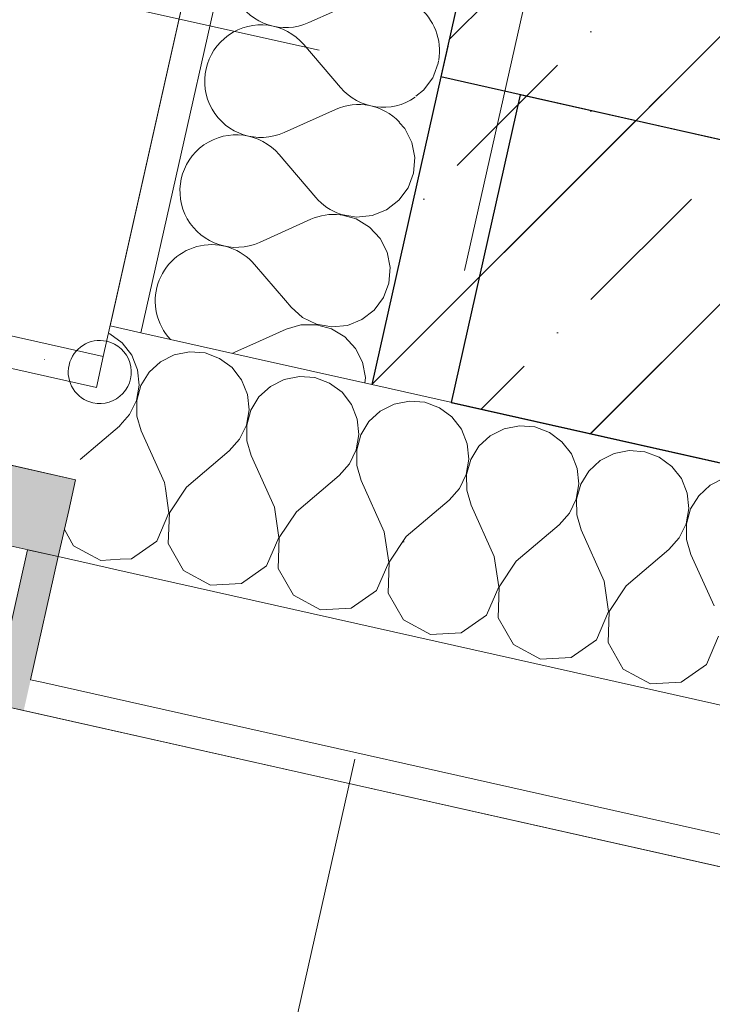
# Model space of a CAD drawing. Header units: millimetres. Extents: x -7218036 to -6523761, y 6117771 to 6337028.
# Tile 73 of 223: x -7150510 to -7150070, y 6128378 to 6129003. Entities that reach past the tile are written whole.
import ezdxf
from ezdxf.enums import TextEntityAlignment as Align

# ---------------------------------------------------------------- set-up
doc = ezdxf.new("R2010")
doc.units = ezdxf.units.MM
doc.header["$MEASUREMENT"] = 0
doc.linetypes.add('Dot & Dashed', pattern=[200, 100, -50, 0, -50])
doc.linetypes.add('Штрихпунктирная', pattern=[670.277762, 352.777767, -176.388884, 0, -141.111112])
for name, color, linetype in [('S - квартира_помещение.АР', 7, 'Continuous'), ('АР-Ограждения _балкона _ лоджии.АР', 7, 'Continuous'), ('АР-Стены внешние_Балконы _ лоджии.АР', 7, 'Continuous'), ('АР-Стены_внешние_.АР', 7, 'Continuous'), ('АР-Стены_внутренние_пилоны.АР', 7, 'Continuous'), ('АР-Чертеж-Оси_Осевые размеры.АР', 7, 'Continuous')]:
    doc.layers.add(name, color=color, linetype=linetype)
for name, color, linetype, lineweight in [('АР-Ограждения _балкона _ лоджии.АР_Ном._пера__1', 7, 'Continuous', 0), ('АР-Стены внешние_Балконы _ лоджии.АР_Ном._пера__1', 7, 'Continuous', 0), ('АР-Стены_внешние_.АР_Ном._пера__1', 7, 'Continuous', 30), ('АР-Стены_внешние_.АР_Ном._пера__120', 7, 'Continuous', 0), ('АР-Стены_внутренние_пилоны.АР_Ном._пера__1', 7, 'Continuous', 15), ('АР-Чертеж-Оси_Осевые размеры.АР_Ном._пера__120', 7, 'Continuous', 0), ('Окна Archicad_Ном._пера__120', 7, 'Continuous', 0)]:
    doc.layers.add(name, color=color, linetype=linetype, lineweight=lineweight)
doc.styles.add('РЎР“Р•РќР•Р\xa0Р\x98Р\xa0_РЎРўР\x98Р›Р¬_2', font='GOTHIC.TTF')
pattern_1 = [(45, (-6566190.34, 6562677.8), (-84.852814, 84.852814), []), (45, (-6566232.77, 6562720.22), (-84.852814, 84.852814), [90, -30, 0, -30])]

# ---------------------------------------------------------------- blocks, each defined once
blk = doc.blocks.new('*X74', base_point=(-6566190.34, 6562677.79))
at = {"layer": 'АР-Стены_внешние_.АР_Ном._пера__1', "color": 7, "linetype": 'Continuous', "lineweight": 0}
for p, q in [((-7150452.47, 6128803.64), (-7150453.22, 6128803.92)), ((-7150444.54, 6128797.78), (-7150452.47, 6128803.64)), ((-7150438.52, 6128789.99), (-7150444.54, 6128797.78)), ((-7150436.81, 6128785.71), (-7150438.52, 6128789.99)), ((-7150471.19, 6128723.88), (-7150446.34, 6128745.09)), ((-7150446.34, 6128745.09), (-7150445.79, 6128745.7)), ((-7150481.17, 6128679.46), (-7150475.3, 6128669.21)), ((-7150475.3, 6128669.21), (-7150464.31, 6128663.24))]:
    blk.add_line(p, q, dxfattribs=at)
blk = doc.blocks.new('*X75', base_point=(-6566190.34, 6562677.79))
at = {"layer": 'АР-Стены_внешние_.АР_Ном._пера__1', "color": 7, "linetype": 'Continuous', "lineweight": 0}
for p, q in [((-7150401.82, 6128792.26), (-7150411.49, 6128790.36)), ((-7150392, 6128791.45), (-7150401.82, 6128792.26)), ((-7150382.78, 6128787.99), (-7150392, 6128791.45)), ((-7150434.85, 6128780.84), (-7150436.81, 6128785.71)), ((-7150420.27, 6128785.89), (-7150427.5, 6128779.19)), ((-7150411.49, 6128790.36), (-7150420.27, 6128785.89)), ((-7150374.85, 6128782.13), (-7150382.78, 6128787.99)), ((-7150433.83, 6128771.04), (-7150434.85, 6128780.84)), ((-7150427.5, 6128779.19), (-7150432.61, 6128770.77)), ((-7150371.2, 6128777.41), (-7150374.85, 6128782.13)), ((-7150435.52, 6128761.33), (-7150433.83, 6128771.04)), ((-7150432.61, 6128770.77), (-7150435.24, 6128761.27)), ((-7150439.8, 6128752.46), (-7150435.52, 6128761.33)), ((-7150435.24, 6128761.27), (-7150435.16, 6128751.42)), ((-7150445.79, 6128745.7), (-7150439.8, 6128752.46)), ((-7150435.16, 6128751.42), (-7150432.4, 6128741.96)), ((-7150417.75, 6128709.39), (-7150432.4, 6128741.96)), ((-7150417.17, 6128705.38), (-7150417.75, 6128709.39)), ((-7150464.31, 6128663.24), (-7150458.15, 6128659.89)), ((-7150458.15, 6128659.89), (-7150445.75, 6128660.59))]:
    blk.add_line(p, q, dxfattribs=at)
blk = doc.blocks.new('*X76', base_point=(-6566190.34, 6562677.79))
at = {"layer": 'АР-Стены_внешние_.АР_Ном._пера__1', "color": 7, "linetype": 'Continuous', "lineweight": 0}
for p, q in [((-7150368.83, 6128774.34), (-7150371.2, 6128777.41)), ((-7150365.16, 6128765.19), (-7150368.83, 6128774.34)), ((-7150341.8, 6128774.71), (-7150350.58, 6128770.24)), ((-7150332.13, 6128776.61), (-7150341.8, 6128774.71)), ((-7150322.31, 6128775.8), (-7150332.13, 6128776.61)), ((-7150313.08, 6128772.33), (-7150322.31, 6128775.8)), ((-7150350.58, 6128770.24), (-7150357.8, 6128763.54)), ((-7150305.16, 6128766.48), (-7150313.08, 6128772.33)), ((-7150299.13, 6128758.68), (-7150305.16, 6128766.48)), ((-7150364.13, 6128755.39), (-7150365.16, 6128765.19)), ((-7150357.8, 6128763.54), (-7150362.92, 6128755.12)), ((-7150262.44, 6128760.96), (-7150272.1, 6128759.06)), ((-7150252.62, 6128760.15), (-7150262.44, 6128760.96)), ((-7150243.39, 6128756.68), (-7150252.62, 6128760.15)), ((-7150365.82, 6128745.68), (-7150364.13, 6128755.39)), ((-7150362.92, 6128755.12), (-7150365.54, 6128745.62)), ((-7150295.47, 6128749.54), (-7150299.13, 6128758.68)), ((-7150280.89, 6128754.59), (-7150288.11, 6128747.88)), ((-7150272.1, 6128759.06), (-7150280.89, 6128754.59)), ((-7150235.47, 6128750.83), (-7150243.39, 6128756.68)), ((-7150294.44, 6128739.74), (-7150295.47, 6128749.54)), ((-7150288.11, 6128747.88), (-7150293.23, 6128739.46)), ((-7150229.44, 6128743.03), (-7150235.47, 6128750.83)), ((-7150370.1, 6128736.81), (-7150365.82, 6128745.68)), ((-7150365.54, 6128745.62), (-7150365.47, 6128735.76)), ((-7150225.77, 6128733.89), (-7150229.44, 6128743.03)), ((-7150202.41, 6128743.41), (-7150211.19, 6128738.93)), ((-7150192.74, 6128745.31), (-7150202.41, 6128743.41)), ((-7150182.92, 6128744.5), (-7150192.74, 6128745.31)), ((-7150173.7, 6128741.03), (-7150182.92, 6128744.5)), ((-7150376.65, 6128729.44), (-7150370.1, 6128736.81)), ((-7150365.47, 6128735.76), (-7150362.71, 6128726.31)), ((-7150296.13, 6128730.03), (-7150294.44, 6128739.74)), ((-7150293.23, 6128739.46), (-7150295.85, 6128729.97)), ((-7150211.19, 6128738.93), (-7150218.42, 6128732.23)), ((-7150165.77, 6128735.18), (-7150173.7, 6128741.03)), ((-7150159.75, 6128727.38), (-7150165.77, 6128735.18)), ((-7150403.81, 6128706.25), (-7150376.65, 6128729.44)), ((-7150300.41, 6128721.15), (-7150296.13, 6128730.03)), ((-7150295.85, 6128729.97), (-7150295.78, 6128720.11)), ((-7150224.75, 6128724.09), (-7150225.77, 6128733.89)), ((-7150218.42, 6128732.23), (-7150223.54, 6128723.81)), ((-7150123.05, 6128729.66), (-7150132.72, 6128727.75)), ((-7150113.23, 6128728.84), (-7150123.05, 6128729.66)), ((-7150348.06, 6128693.73), (-7150362.71, 6128726.31)), ((-7150226.44, 6128714.38), (-7150224.75, 6128724.09)), ((-7150223.54, 6128723.81), (-7150226.16, 6128714.31)), ((-7150156.08, 6128718.23), (-7150159.75, 6128727.38)), ((-7150141.5, 6128723.28), (-7150148.72, 6128716.58)), ((-7150132.72, 6128727.75), (-7150141.5, 6128723.28)), ((-7150104.01, 6128725.38), (-7150113.23, 6128728.84)), ((-7150096.08, 6128719.53), (-7150104.01, 6128725.38)), ((-7150306.95, 6128713.78), (-7150300.41, 6128721.15)), ((-7150295.78, 6128720.11), (-7150293.01, 6128710.65)), ((-7150155.06, 6128708.43), (-7150156.08, 6128718.23)), ((-7150148.72, 6128716.58), (-7150153.84, 6128708.16)), ((-7150090.05, 6128711.73), (-7150096.08, 6128719.53)), ((-7150334.12, 6128690.6), (-7150306.95, 6128713.78)), ((-7150278.37, 6128678.08), (-7150293.01, 6128710.65)), ((-7150230.72, 6128705.5), (-7150226.44, 6128714.38)), ((-7150226.16, 6128714.31), (-7150226.08, 6128704.46)), ((-7150086.39, 6128702.58), (-7150090.05, 6128711.73)), ((-7150063.03, 6128712.1), (-7150071.81, 6128707.63)), ((-7150414.92, 6128690.07), (-7150417.17, 6128705.38)), ((-7150403.81, 6128706.25), (-7150414.64, 6128690.01)), ((-7150237.26, 6128698.13), (-7150230.72, 6128705.5)), ((-7150226.08, 6128704.46), (-7150223.32, 6128695)), ((-7150156.75, 6128698.73), (-7150155.06, 6128708.43)), ((-7150153.84, 6128708.16), (-7150156.47, 6128698.66)), ((-7150071.81, 6128707.63), (-7150079.03, 6128700.93)), ((-7150264.43, 6128674.95), (-7150237.26, 6128698.13)), ((-7150161.03, 6128689.85), (-7150156.75, 6128698.73)), ((-7150156.47, 6128698.66), (-7150156.39, 6128688.81)), ((-7150085.36, 6128692.78), (-7150086.39, 6128702.58)), ((-7150079.03, 6128700.93), (-7150084.15, 6128692.51)), ((-7150345.22, 6128674.42), (-7150348.06, 6128693.73)), ((-7150208.68, 6128662.43), (-7150223.32, 6128695)), ((-7150087.05, 6128683.07), (-7150085.36, 6128692.78)), ((-7150084.15, 6128692.51), (-7150086.77, 6128683.01)), ((-7150422.66, 6128672.15), (-7150414.92, 6128690.07)), ((-7150414.64, 6128690.01), (-7150415.3, 6128670.5)), ((-7150334.12, 6128690.6), (-7150344.94, 6128674.36)), ((-7150167.57, 6128682.48), (-7150161.03, 6128689.85)), ((-7150156.39, 6128688.81), (-7150153.63, 6128679.35)), ((-7150194.74, 6128659.3), (-7150167.57, 6128682.48)), ((-7150138.98, 6128646.78), (-7150153.63, 6128679.35)), ((-7150091.33, 6128674.2), (-7150087.05, 6128683.07)), ((-7150086.77, 6128683.01), (-7150086.7, 6128673.16)), ((-7150352.97, 6128656.5), (-7150345.22, 6128674.42)), ((-7150344.94, 6128674.36), (-7150345.61, 6128654.85)), ((-7150275.53, 6128658.77), (-7150278.37, 6128678.08)), ((-7150264.43, 6128674.95), (-7150275.25, 6128658.71)), ((-7150097.88, 6128666.83), (-7150091.33, 6128674.2)), ((-7150086.7, 6128673.16), (-7150083.94, 6128663.7)), ((-7150438.66, 6128660.98), (-7150422.66, 6128672.15)), ((-7150415.3, 6128670.5), (-7150405.61, 6128653.56)), ((-7150125.04, 6128643.65), (-7150097.88, 6128666.83)), ((-7150445.75, 6128660.59), (-7150438.66, 6128660.98)), ((-7150205.84, 6128643.12), (-7150208.68, 6128662.43)), ((-7150069.29, 6128631.13), (-7150083.94, 6128663.7)), ((-7150368.97, 6128645.33), (-7150352.97, 6128656.5)), ((-7150345.61, 6128654.85), (-7150335.92, 6128637.91)), ((-7150283.27, 6128640.85), (-7150275.53, 6128658.77)), ((-7150275.25, 6128658.71), (-7150275.92, 6128639.2)), ((-7150194.74, 6128659.3), (-7150205.56, 6128643.05)), ((-7150405.61, 6128653.56), (-7150388.46, 6128644.24)), ((-7150388.46, 6128644.24), (-7150368.97, 6128645.33)), ((-7150213.58, 6128625.2), (-7150205.84, 6128643.12)), ((-7150205.56, 6128643.05), (-7150206.22, 6128623.55)), ((-7150136.15, 6128627.47), (-7150138.98, 6128646.78)), ((-7150125.04, 6128643.65), (-7150135.87, 6128627.4)), ((-7150335.92, 6128637.91), (-7150318.77, 6128628.59)), ((-7150299.28, 6128629.68), (-7150283.27, 6128640.85)), ((-7150275.92, 6128639.2), (-7150266.22, 6128622.26)), ((-7150318.77, 6128628.59), (-7150299.28, 6128629.68)), ((-7150229.58, 6128614.03), (-7150213.58, 6128625.2)), ((-7150206.22, 6128623.55), (-7150196.53, 6128606.6)), ((-7150143.89, 6128609.55), (-7150136.15, 6128627.47)), ((-7150135.87, 6128627.4), (-7150136.53, 6128607.9)), ((-7150266.22, 6128622.26), (-7150249.07, 6128612.94)), ((-7150249.07, 6128612.94), (-7150229.58, 6128614.03)), ((-7150074.19, 6128593.9), (-7150066.45, 6128611.81)), ((-7150196.53, 6128606.6), (-7150179.38, 6128597.28)), ((-7150159.89, 6128598.37), (-7150143.89, 6128609.55)), ((-7150136.53, 6128607.9), (-7150126.84, 6128590.95)), ((-7150179.38, 6128597.28), (-7150159.89, 6128598.37)), ((-7150090.2, 6128582.72), (-7150074.19, 6128593.9)), ((-7150126.84, 6128590.95), (-7150109.69, 6128581.63)), ((-7150109.69, 6128581.63), (-7150090.2, 6128582.72))]:
    blk.add_line(p, q, dxfattribs=at)
blk = doc.blocks.new('Стена_8_7', base_point=(-7146020.98, 6128018.44))
at = {"layer": 'АР-Стены_внешние_.АР_Ном._пера__1', "color": 7, "linetype": 'Continuous', "lineweight": 0}
for p, q in [((-7150242.47, 6128966.51), (-7150238.08, 6128986.02)), ((-7150286.29, 6128771.37), (-7150242.47, 6128966.51)), ((-7150465.51, 6128657.88), (-7150485.03, 6128662.27)), ((-7150449.74, 6128654.34), (-7150465.51, 6128657.88)), ((-7150449.74, 6128654.34), (-7149263.93, 6128388.03)), ((-7150495.5, 6128582.63), (-7150502.56, 6128584.21)), ((-7150495.5, 6128582.63), (-7149281.46, 6128309.97))]:
    blk.add_line(p, q, dxfattribs=at)
at = {"layer": 'АР-Стены_внешние_.АР_Ном._пера__1', "color": 7, "linetype": 'Continuous', "lineweight": 30}
for p, q in [((-7150238.08, 6128986.02), (-7150242.47, 6128966.51)), ((-7150242.47, 6128966.51), (-7150286.29, 6128771.37))]:
    blk.add_line(p, q, dxfattribs=at)
at = {"layer": 'АР-Стены_внешние_.АР_Ном._пера__1', "color": 7, "linetype": 'Continuous', "lineweight": 15}
for p, q in [((-7150432.65, 6128804.24), (-7150452.16, 6128808.62)), ((-7150363.93, 6128788.81), (-7150432.65, 6128804.24)), ((-7150363.93, 6128788.81), (-7150286.29, 6128771.37)), ((-7150286.29, 6128771.37), (-7150042.37, 6128716.59))]:
    blk.add_line(p, q, dxfattribs=at)
at = {"layer": 'АР-Стены_внешние_.АР_Ном._пера__1', "color": 7, "linetype": 'Continuous', "lineweight": 0, "flags": 128}
blk.add_lwpolyline([(-7150506.94, 6128564.7), (-7149285.84, 6128290.46)], dxfattribs=at)
at = {"layer": 'АР-Стены_внешние_.АР', "color": 7, "lineweight": 0}
for name in ['*X74', '*X75', '*X76']:
    blk.add_blockref(name, (-6566190.34, 6562677.79), dxfattribs=at)
blk = doc.blocks.new('Стена_138_7', base_point=(-7149209.14, 6128631.99))
at = {"layer": 'АР-Стены_внутренние_пилоны.АР', "linetype": 'Continuous', "lineweight": 0, "true_color": 0x000000}
h = blk.add_hatch(dxfattribs=at)
h.set_pattern_fill('ЖЕЛЕЗОБЕТОН__PROJECT__0007', color=18, style=0, pattern_type=2)
h.set_pattern_definition(pattern_1)
h.paths.add_polyline_path([(-7149187.23, 6128729.56), (-7150192.19, 6128955.25), (-7150236.02, 6128760.11), (-7149231.05, 6128534.42)])
at = {"layer": 'АР-Стены_внутренние_пилоны.АР_Ном._пера__1', "color": 7, "linetype": 'Continuous', "lineweight": 30, "flags": 128}
for points in [[(-7150192.19, 6128955.25), (-7150236.02, 6128760.11)], [(-7149187.23, 6128729.56), (-7150192.19, 6128955.25)], [(-7150236.02, 6128760.11), (-7149231.05, 6128534.42)]]:
    blk.add_lwpolyline(points, dxfattribs=at)
blk = doc.blocks.new('Стена_145_7', base_point=(-7149998.55, 6128911.69))
at = {"layer": 'АР-Стены_внешние_.АР', "linetype": 'Continuous', "lineweight": 0, "true_color": 0x000000}
h = blk.add_hatch(dxfattribs=at)
h.set_pattern_fill('ЖЕЛЕЗОБЕТОН__PROJECT__0007', color=18, style=0, pattern_type=2)
h.set_pattern_definition(pattern_1)
h.paths.add_polyline_path([(-7149998.55, 6128911.69), (-7149742.17, 6130053.29), (-7149986.09, 6130108.08), (-7150242.48, 6128966.47)])
h = blk.add_hatch(dxfattribs=at)
h.set_pattern_fill('ЖЕЛЕЗОБЕТОН__PROJECT__0007', color=18, style=0, pattern_type=2)
h.set_pattern_definition(pattern_1)
h.paths.add_polyline_path([(-7149994.16, 6128931.24), (-7150238.08, 6128986.02), (-7150242.47, 6128966.51), (-7149998.54, 6128911.73)])
h = blk.add_hatch(dxfattribs=at)
h.set_pattern_fill('ЖЕЛЕЗОБЕТОН__PROJECT__0007', color=18, style=0, pattern_type=2)
h.set_pattern_definition(pattern_1)
h.paths.add_polyline_path([(-7149998.54, 6128911.73), (-7150242.47, 6128966.51), (-7150286.29, 6128771.37), (-7150042.37, 6128716.59)])
at = {"layer": 'АР-Стены_внешние_.АР_Ном._пера__1', "color": 7, "linetype": 'Continuous', "lineweight": 30}
for p, q in [((-7150238.08, 6128986.02), (-7150242.47, 6128966.51)), ((-7150242.47, 6128966.51), (-7150286.29, 6128771.37))]:
    blk.add_line(p, q, dxfattribs=at)
at = {"layer": 'АР-Стены_внешние_.АР_Ном._пера__1', "color": 7, "linetype": 'Continuous', "lineweight": 15}
blk.add_line((-7150286.29, 6128771.37), (-7150042.37, 6128716.59), dxfattribs=at)
at = {"layer": 'АР-Стены_внешние_.АР_Ном._пера__1', "color": 7, "linetype": 'Continuous', "lineweight": 30, "flags": 128}
for points in [[(-7149986.09, 6130108.08), (-7150242.48, 6128966.47)], [(-7149998.55, 6128911.69), (-7150242.48, 6128966.47)]]:
    blk.add_lwpolyline(points, dxfattribs=at)
blk = doc.blocks.new('*X333', base_point=(-6566190.34, 6562677.79))
at = {"layer": 'АР-Стены_внешние_.АР_Ном._пера__1', "color": 7, "linetype": 'Continuous', "lineweight": 0}
for p, q in [((-7150247.05, 6128967.54), (-7150244.18, 6128975.18)), ((-7150244.18, 6128975.18), (-7150244.06, 6128976.66))]:
    blk.add_line(p, q, dxfattribs=at)
blk = doc.blocks.new('*X334', base_point=(-6566190.34, 6562677.79))
at = {"layer": 'АР-Стены_внешние_.АР_Ном._пера__1', "color": 7, "linetype": 'Continuous', "lineweight": 0}
for p, q in [((-7150247.64, 6128965.95), (-7150247.05, 6128967.54)), ((-7150253.5, 6128958.02), (-7150247.64, 6128965.95)), ((-7150258.34, 6128954.29), (-7150253.5, 6128958.02)), ((-7150265.39, 6128933.75), (-7150268.98, 6128937.61)), ((-7150260.92, 6128924.97), (-7150265.39, 6128933.75)), ((-7150259.02, 6128915.3), (-7150260.92, 6128924.97)), ((-7150259.83, 6128905.48), (-7150259.02, 6128915.3)), ((-7150263.3, 6128896.26), (-7150259.83, 6128905.48)), ((-7150269.15, 6128888.33), (-7150263.3, 6128896.26)), ((-7150276.95, 6128882.31), (-7150269.15, 6128888.33)), ((-7150305.67, 6128879.02), (-7150306.37, 6128879.02)), ((-7150306.05, 6128879.52), (-7150305.6, 6128879.31)), ((-7150296.17, 6128876.4), (-7150305.67, 6128879.02)), ((-7150305.6, 6128879.31), (-7150295.89, 6128877.61)), ((-7150286.09, 6128878.64), (-7150276.95, 6128882.31)), ((-7150287.75, 6128871.28), (-7150296.17, 6128876.4)), ((-7150295.89, 6128877.61), (-7150286.09, 6128878.64)), ((-7150281.05, 6128864.06), (-7150287.75, 6128871.28)), ((-7150276.57, 6128855.28), (-7150281.05, 6128864.06)), ((-7150274.67, 6128845.61), (-7150276.57, 6128855.28)), ((-7150275.48, 6128835.79), (-7150274.67, 6128845.61)), ((-7150278.95, 6128826.57), (-7150275.48, 6128835.79)), ((-7150341.07, 6128824.63), (-7150337.5, 6128820.43)), ((-7150284.8, 6128818.64), (-7150278.95, 6128826.57)), ((-7150337.5, 6128820.43), (-7150330.13, 6128813.89)), ((-7150292.6, 6128812.61), (-7150284.8, 6128818.64)), ((-7150330.13, 6128813.89), (-7150321.25, 6128809.61)), ((-7150301.75, 6128808.95), (-7150292.6, 6128812.61)), ((-7150357.48, 6128798.92), (-7150340.63, 6128806.5)), ((-7150331.17, 6128809.26), (-7150340.63, 6128806.5)), ((-7150321.32, 6128809.33), (-7150331.17, 6128809.26)), ((-7150311.82, 6128806.71), (-7150321.32, 6128809.33)), ((-7150321.25, 6128809.61), (-7150311.55, 6128807.92)), ((-7150303.4, 6128801.59), (-7150311.82, 6128806.71)), ((-7150311.55, 6128807.92), (-7150301.75, 6128808.95)), ((-7150296.7, 6128794.37), (-7150303.4, 6128801.59)), ((-7150292.23, 6128785.59), (-7150296.7, 6128794.37)), ((-7150290.32, 6128775.92), (-7150292.23, 6128785.59)), ((-7150290.62, 6128772.34), (-7150290.32, 6128775.92))]:
    blk.add_line(p, q, dxfattribs=at)
blk = doc.blocks.new('*X335', base_point=(-6566190.34, 6562677.79))
at = {"layer": 'АР-Стены_внешние_.АР_Ном._пера__1', "color": 7, "linetype": 'Continuous', "lineweight": 0}
for p, q in [((-7150326.25, 6129000.93), (-7150293.67, 6129015.57)), ((-7150329.38, 6128986.99), (-7150306.19, 6128959.82)), ((-7150341.9, 6128931.23), (-7150309.33, 6128945.88)), ((-7150345.03, 6128917.3), (-7150321.85, 6128890.13)), ((-7150357.55, 6128861.54), (-7150324.98, 6128876.19)), ((-7150360.68, 6128847.6), (-7150341.07, 6128824.63)), ((-7150373.2, 6128791.85), (-7150357.48, 6128798.92))]:
    blk.add_line(p, q, dxfattribs=at)
for centre, start, end in [((-7150340.89, 6129033.5), 40.47248, 294.21228), ((-7150279.03, 6128983), 350.40234, 114.21228), ((-7150356.54, 6128963.81), 40.47248, 294.21228), ((-7150279.03, 6128983), 220.47248, 304.51208), ((-7150294.68, 6128913.31), 43.53488, 114.21228), ((-7150372.2, 6128894.11), 40.47248, 294.21228), ((-7150294.68, 6128913.31), 220.47248, 251.37955), ((-7150310.33, 6128843.62), 83.53977, 114.21228), ((-7150387.85, 6128824.42), 40.47248, 223.05338), ((-7150387.85, 6128824.42), 291.63138, 294.21228)]:
    blk.add_arc(centre, 35.71, start, end, dxfattribs=at)
blk = doc.blocks.new('Стена_147_7', base_point=(-7150012.38, 6129990.99))
at = {"layer": 'АР-Стены_внешние_.АР', "linetype": 'Continuous', "lineweight": 0, "true_color": 0x000000}
h = blk.add_hatch(dxfattribs=at)
h.set_pattern_fill('ШТУКАТУРКА__ГИПС_01_0007', color=18, style=0, pattern_type=2)
h.set_pattern_definition([(45, (-6566190.34, 6563027.8), (-111.369318, 111.369318), [0, -105, 0, -157.5]), (110, (-6565840.34, 6563027.8), (148.001588, 53.868173), [0, -77, 0, -133])])
h.paths.add_polyline_path([(-7150432.65, 6128804.24), (-7150217.9, 6129760.43), (-7150237.42, 6129764.81), (-7150452.16, 6128808.62)])
at = {"layer": 'АР-Стены_внешние_.АР_Ном._пера__1', "color": 7, "linetype": 'Continuous', "lineweight": 0}
for p, q in [((-7150217.9, 6129760.43), (-7150432.65, 6128804.24)), ((-7150242.47, 6128966.51), (-7150238.08, 6128986.02)), ((-7150286.29, 6128771.37), (-7150242.47, 6128966.51))]:
    blk.add_line(p, q, dxfattribs=at)
at = {"layer": 'АР-Стены_внешние_.АР_Ном._пера__1', "color": 7, "linetype": 'Continuous', "lineweight": 15}
for p, q in [((-7150432.65, 6128804.24), (-7150452.16, 6128808.62)), ((-7150363.93, 6128788.81), (-7150432.65, 6128804.24)), ((-7150363.93, 6128788.81), (-7150286.29, 6128771.37))]:
    blk.add_line(p, q, dxfattribs=at)
at = {"layer": 'АР-Стены_внешние_.АР_Ном._пера__1', "color": 7, "linetype": 'Continuous', "lineweight": 0, "flags": 128}
for points in [[(-7150237.42, 6129764.81), (-7150452.16, 6128808.62)], [(-7150238.08, 6128986.02), (-7150071.55, 6129727.55)]]:
    blk.add_lwpolyline(points, dxfattribs=at)
at = {"layer": 'АР-Стены_внешние_.АР', "color": 7, "lineweight": 0}
for name in ['*X335', '*X333', '*X334']:
    blk.add_blockref(name, (-6566190.34, 6562677.79), dxfattribs=at)
blk = doc.blocks.new('Ограждение_5_7', base_point=(-6566190.34, 6562677.79))
at = {"layer": 'АР-Ограждения _балкона _ лоджии.АР_Ном._пера__1', "color": 7, "linetype": 'Dot & Dashed', "lineweight": 0}
blk.add_line((-7152983.17, 6129346.3), (-7150458.73, 6128779.35), dxfattribs=at)
at = {"layer": 'АР-Ограждения _балкона _ лоджии.АР_Ном._пера__1', "color": 7, "linetype": 'Continuous', "lineweight": 0, "flags": 128}
blk.add_lwpolyline([(-7152980.98, 6129356.05), (-7152985.36, 6129336.54), (-7150460.92, 6128769.59), (-7150456.54, 6128789.11)], close=True, dxfattribs=at)
blk.add_lwpolyline([(-7150463.12, 6128759.84, 1), (-7150454.35, 6128798.87, 1)], format="xyb", close=True, dxfattribs=at)
blk = doc.blocks.new('Стандартный Маркер Сетки[12]_7', base_point=(-7146699.22, 6144553.53))
at = {"layer": 'АР-Чертеж-Оси_Осевые размеры.АР_Ном._пера__120', "color": 7, "linetype": 'Штрихпунктирная', "lineweight": 0}
blk.add_line((-7146918.35, 6143577.84), (-7151476.99, 6123280.66), dxfattribs=at)
at = {"layer": 'АР-Чертеж-Оси_Осевые размеры.АР_Ном._пера__120', "color": 7, "lineweight": 0, "style": 'РЎР“Р•РќР•Р\xa0Р\x98Р\xa0_РЎРўР\x98Р›Р¬_2'}
blk.add_attdef('AC_MarkerText_1', text='', height=350, rotation=347.34172, dxfattribs=at).set_placement((-7151735.77, 6121998.19), align=Align.TOP_CENTER)
blk = doc.blocks.new('Стандартный Маркер Сетки[75]_7', base_point=(-7146699.22, 6144553.53))
at = {"layer": 'АР-Чертеж-Оси_Осевые размеры.АР_Ном._пера__120', "color": 7, "linetype": 'Штрихпунктирная', "lineweight": 0}
blk.add_line((-7146918.35, 6143577.84), (-7151476.99, 6123280.66), dxfattribs=at)
at = {"layer": 'АР-Чертеж-Оси_Осевые размеры.АР_Ном._пера__120', "color": 7, "lineweight": 0, "style": 'РЎР“Р•РќР•Р\xa0Р\x98Р\xa0_РЎРўР\x98Р›Р¬_2'}
blk.add_attdef('AC_MarkerText_1', text='', height=350, rotation=347.34172, dxfattribs=at).set_placement((-7151735.77, 6121998.19), align=Align.TOP_CENTER)
blk = doc.blocks.new('Горизонтальное Многостворчатое Окно 23[19]_7', base_point=(-6566190.34, 6562677.79))
at = {"layer": 'Окна Archicad_Ном._пера__120', "linetype": 'Continuous', "lineweight": 0, "true_color": 0xffffff}
blk.add_hatch(color=7, dxfattribs=at).paths.add_polyline_path([(-7150485.03, 6128662.27), (-7150474.07, 6128711.05), (-7150522.86, 6128722.01), (-7150533.81, 6128673.22)])
at = {"layer": 'Окна Archicad_Ном._пера__120', "color": 7, "linetype": 'Continuous', "lineweight": 0}
for p, q in [((-7152815.74, 6129236.95), (-7150474.07, 6128711.05)), ((-7150522.86, 6128722.01), (-7150474.07, 6128711.05)), ((-7150478.45, 6128691.54), (-7150474.07, 6128711.05)), ((-7150478.45, 6128691.54), (-7150474.07, 6128711.05)), ((-7150485.03, 6128662.27), (-7150478.45, 6128691.54)), ((-7150485.03, 6128662.27), (-7150478.45, 6128691.54)), ((-7150485.03, 6128662.27), (-7150533.81, 6128673.22)), ((-7150504.54, 6128666.65), (-7150526.45, 6128569.08)), ((-7150506.94, 6128564.7), (-7150526.45, 6128569.08))]:
    blk.add_line(p, q, dxfattribs=at)
blk = doc.blocks.new('Стена_176_7', base_point=(-7150474.07, 6128711.05))
at = {"layer": 'АР-Стены внешние_Балконы _ лоджии.АР', "linetype": 'Continuous', "lineweight": 0, "true_color": 0x000000}
blk.add_hatch(color=18, dxfattribs=at).paths.add_polyline_path([(-7150526.45, 6128569.08), (-7150506.94, 6128564.7), (-7150502.56, 6128584.21), (-7150485.03, 6128662.27), (-7150504.54, 6128666.65)])
at = {"layer": 'АР-Стены внешние_Балконы _ лоджии.АР_Ном._пера__1', "color": 7, "linetype": 'Continuous', "lineweight": 0}
for p, q in [((-7150478.45, 6128691.54), (-7150474.07, 6128711.05)), ((-7150485.03, 6128662.27), (-7150478.45, 6128691.54)), ((-7150504.54, 6128666.65), (-7150526.45, 6128569.08)), ((-7150485.03, 6128662.27), (-7150504.54, 6128666.65)), ((-7150502.56, 6128584.21), (-7150485.03, 6128662.27)), ((-7150506.94, 6128564.7), (-7150526.45, 6128569.08))]:
    blk.add_line(p, q, dxfattribs=at)
at = {"layer": 'Окна Archicad_Ном._пера__120', "color": 7, "linetype": 'Continuous', "lineweight": 0}
blk.add_blockref('Горизонтальное Многостворчатое Окно 23[19]_7', (-6566190.34, 6562677.79), dxfattribs=at)
blk = doc.blocks.new('Стандартный Маркер Сетки[103]_7', base_point=(-7217047.88, 6143970.27))
at = {"layer": 'АР-Чертеж-Оси_Осевые размеры.АР_Ном._пера__120', "color": 7, "linetype": 'Штрихпунктирная', "lineweight": 0}
blk.add_line((-7216072.19, 6143751.13), (-7137130.99, 6126021.36), dxfattribs=at)
at = {"layer": 'АР-Чертеж-Оси_Осевые размеры.АР_Ном._пера__120', "color": 7, "lineweight": 0, "style": 'РЎР“Р•РќР•Р\xa0Р\x98Р\xa0_РЎРўР\x98Р›Р¬_2'}
for tag, p in [('AC_MarkerText_1_0', (-7217465.8, 6144260.91)), ('AC_MarkerText_1_1', (-7135597.52, 6125873.73))]:
    blk.add_attdef(tag, text='', height=350, rotation=347.34172, dxfattribs=at).set_placement(p, align=Align.TOP_CENTER)
blk = doc.blocks.new('Стандартный Маркер Сетки[106]_7', base_point=(-7217047.88, 6143970.27))
at = {"layer": 'АР-Чертеж-Оси_Осевые размеры.АР_Ном._пера__120', "color": 7, "linetype": 'Штрихпунктирная', "lineweight": 0}
blk.add_line((-7216072.19, 6143751.13), (-7137130.99, 6126021.36), dxfattribs=at)
at = {"layer": 'АР-Чертеж-Оси_Осевые размеры.АР_Ном._пера__120', "color": 7, "lineweight": 0, "style": 'РЎР“Р•РќР•Р\xa0Р\x98Р\xa0_РЎРўР\x98Р›Р¬_2'}
for tag, p in [('AC_MarkerText_1_0', (-7217465.8, 6144260.91)), ('AC_MarkerText_1_1', (-7135597.52, 6125873.73))]:
    blk.add_attdef(tag, text='', height=350, rotation=347.34172, dxfattribs=at).set_placement(p, align=Align.TOP_CENTER)
blk = doc.blocks.new('Стандартный Маркер Сетки[109]_7', base_point=(-7217047.88, 6143970.27))
at = {"layer": 'АР-Чертеж-Оси_Осевые размеры.АР_Ном._пера__120', "color": 7, "linetype": 'Штрихпунктирная', "lineweight": 0}
blk.add_line((-7216072.19, 6143751.13), (-7137130.99, 6126021.36), dxfattribs=at)
at = {"layer": 'АР-Чертеж-Оси_Осевые размеры.АР_Ном._пера__120', "color": 7, "lineweight": 0, "style": 'РЎР“Р•РќР•Р\xa0Р\x98Р\xa0_РЎРўР\x98Р›Р¬_2'}
for tag, p in [('AC_MarkerText_1_0', (-7217465.8, 6144260.91)), ('AC_MarkerText_1_1', (-7135597.52, 6125873.73))]:
    blk.add_attdef(tag, text='', height=350, rotation=347.34172, dxfattribs=at).set_placement(p, align=Align.TOP_CENTER)
blk = doc.blocks.new('Стандартный Маркер Сетки[112]_7', base_point=(-7217047.88, 6143970.27))
at = {"layer": 'АР-Чертеж-Оси_Осевые размеры.АР_Ном._пера__120', "color": 7, "linetype": 'Штрихпунктирная', "lineweight": 0}
blk.add_line((-7216072.19, 6143751.13), (-7137130.99, 6126021.36), dxfattribs=at)
at = {"layer": 'АР-Чертеж-Оси_Осевые размеры.АР_Ном._пера__120', "color": 7, "lineweight": 0, "style": 'РЎР“Р•РќР•Р\xa0Р\x98Р\xa0_РЎРўР\x98Р›Р¬_2'}
for tag, p in [('AC_MarkerText_1_0', (-7217465.8, 6144260.91)), ('AC_MarkerText_1_1', (-7135597.52, 6125873.73))]:
    blk.add_attdef(tag, text='', height=350, rotation=347.34172, dxfattribs=at).set_placement(p, align=Align.TOP_CENTER)

msp = doc.modelspace()

# ---------------------------------------------------------------- linework, layer by layer
at = {"layer": 'S - квартира_помещение.АР', "color": 254, "linetype": 'Continuous', "lineweight": 0, "true_color": 0xd8d8d8, "flags": 128}
msp.add_lwpolyline([(-7152782.526, 6130336.27), (-7153001.63, 6129360.72), (-7150456.553, 6128789.111), (-7150237.45, 6129764.659)], close=True, dxfattribs=at)
at = {"layer": 'АР-Стены_внешние_.АР_Ном._пера__120', "color": 7, "linetype": 'Continuous', "lineweight": 15}
msp.add_lwpolyline([(-7160678.785, 6147703.818), (-7156649.072, 6146798.809), (-7157102.655, 6144779.134), (-7154526.85, 6144200.653), (-7153728.101, 6147757.246), (-7144244.35, 6145627.314), (-7144673.9, 6143714.694), (-7141863.391, 6143083.501), (-7141660.612, 6143986.413), (-7137523.764, 6143057.351), (-7140042.701, 6131841.269), (-7141245.684, 6126484.744), (-7164350.663, 6131673.721)], dxfattribs=at)

# ---------------------------------------------------------------- block references
at = {"layer": 'АР-Ограждения _балкона _ лоджии.АР', "color": 7, "linetype": 'Continuous', "lineweight": 0}
msp.add_blockref('Ограждение_5_7', (-6566190.34, 6562677.795), dxfattribs=at)
at = {"layer": 'АР-Стены внешние_Балконы _ лоджии.АР', "color": 7, "lineweight": 0}
msp.add_blockref('Стена_176_7', (-7150474.072, 6128711.052), dxfattribs=at)
at = {"layer": 'АР-Стены_внешние_.АР', "color": 7, "lineweight": 0}
for name, p in [('Стена_145_7', (-7149998.551, 6128911.685)), ('Стена_147_7', (-7150012.385, 6129990.993)), ('Стена_8_7', (-7146020.979, 6128018.437))]:
    msp.add_blockref(name, p, dxfattribs=at)
at = {"layer": 'АР-Стены_внутренние_пилоны.АР', "color": 7, "lineweight": 0}
msp.add_blockref('Стена_138_7', (-7149209.138, 6128631.986), dxfattribs=at)
at = {"layer": 'АР-Чертеж-Оси_Осевые размеры.АР', "color": 8, "linetype": 'Continuous', "lineweight": 15}
for name, p in [('Стандартный Маркер Сетки[103]_7', (-7217047.883, 6143970.265)), ('Стандартный Маркер Сетки[106]_7', (-7217047.883, 6143970.265)), ('Стандартный Маркер Сетки[109]_7', (-7217047.883, 6143970.265)), ('Стандартный Маркер Сетки[112]_7', (-7217047.883, 6143970.265)), ('Стандартный Маркер Сетки[12]_7', (-7146699.218, 6144553.534)), ('Стандартный Маркер Сетки[75]_7', (-7146699.218, 6144553.534))]:
    msp.add_blockref(name, p, dxfattribs=at)

doc.saveas('drawing.dxf')
